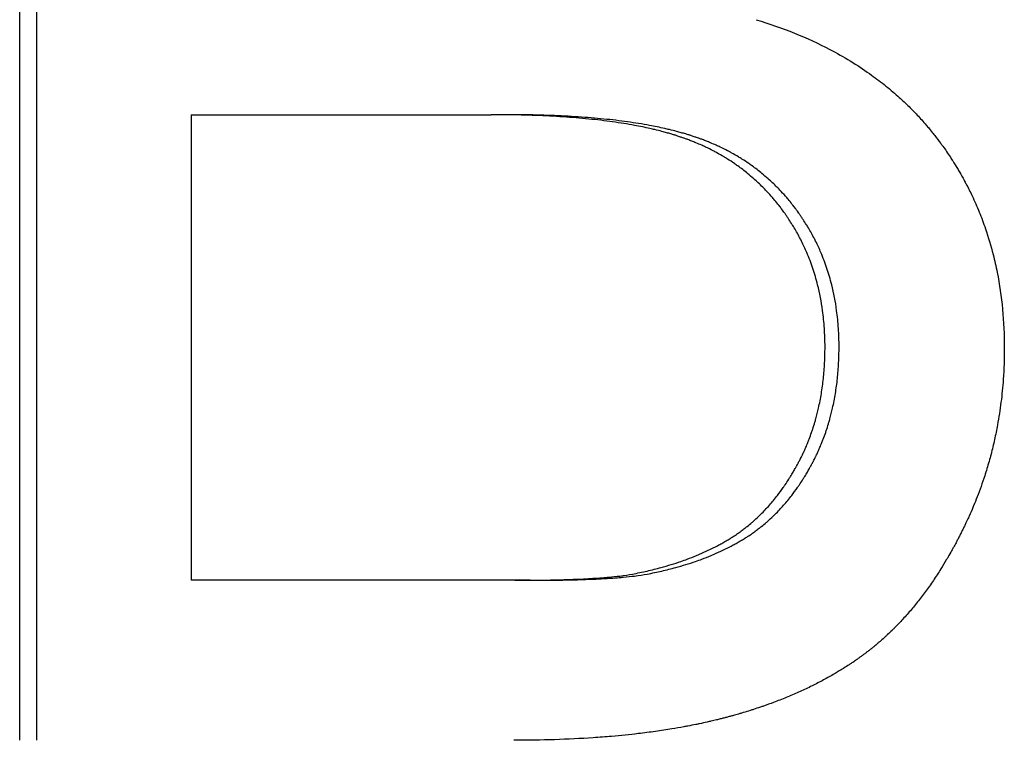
# Model space of a CAD drawing. Extents: x -2.5 to 2.5, y -0.05 to 5.61.
# Tile 1 of 6: x -0.76 to -0.59, y 3.13 to 3.26. Entities that reach past the tile are written whole.
import ezdxf

# ---------------------------------------------------------------- set-up
doc = ezdxf.new("R2010")
doc.units = 0
doc.header["$MEASUREMENT"] = 0
doc.layers.get('0').update_dxf_attribs({"linetype": 'CONTINUOUS'})

msp = doc.modelspace()

# ---------------------------------------------------------------- linework, layer by layer
for p, q in [((-0.76436, 3.12991), (-0.76436, 3.36991)), ((-0.73399, 3.24076), (-0.73399, 3.15826)), ((-0.73399, 3.24076), (-0.68083, 3.24076)), ((-0.67811, 3.24076), (-0.68083, 3.24076)), ((-0.67661, 3.15826), (-0.73399, 3.15826)), ((-0.6739, 3.15826), (-0.67661, 3.15826))]:
    msp.add_line(p, q)
msp.add_open_spline([(-0.7613, 3.12991), (-0.7613, 3.20991), (-0.7613, 3.28991), (-0.7613, 3.36991)], degree=3)
for points, knots in [([(-0.63389, 3.25759), (-0.63153, 3.25688), (-0.62926, 3.25609), (-0.62708, 3.25521), (-0.62491, 3.25433), (-0.62282, 3.25337), (-0.62082, 3.25233), (-0.61833, 3.25102), (-0.61598, 3.24959), (-0.61377, 3.24803), (-0.61333, 3.24771), (-0.61289, 3.24739), (-0.61246, 3.24707), (-0.6116, 3.24643), (-0.61076, 3.24576), (-0.60995, 3.24507), (-0.60954, 3.24473), (-0.60914, 3.24438), (-0.60874, 3.24402), (-0.60815, 3.24349), (-0.60757, 3.24295), (-0.607, 3.2424), (-0.60643, 3.24184), (-0.60588, 3.24127), (-0.60534, 3.2407), (-0.60479, 3.24012), (-0.60426, 3.23953), (-0.60375, 3.23893), (-0.60358, 3.23873), (-0.6034, 3.23852), (-0.60324, 3.23832), (-0.60298, 3.23802), (-0.60273, 3.23771), (-0.60248, 3.2374), (-0.6024, 3.2373), (-0.60232, 3.23719), (-0.60224, 3.23709), (-0.60187, 3.23662), (-0.60151, 3.23614), (-0.60115, 3.23566), (-0.60104, 3.2355), (-0.60092, 3.23534), (-0.6008, 3.23518), (-0.60057, 3.23486), (-0.60034, 3.23453), (-0.60012, 3.23421), (-0.5999, 3.23388), (-0.59967, 3.23355), (-0.59946, 3.23322), (-0.59931, 3.233), (-0.59917, 3.23278), (-0.59903, 3.23256), (-0.59875, 3.23212), (-0.59847, 3.23167), (-0.5982, 3.23122), (-0.59806, 3.231), (-0.59793, 3.23077), (-0.5978, 3.23054), (-0.59754, 3.23009), (-0.59728, 3.22963), (-0.59703, 3.22917), (-0.5969, 3.22894), (-0.59678, 3.22871), (-0.59666, 3.22848), (-0.59629, 3.22779), (-0.59594, 3.22709), (-0.59561, 3.22638), (-0.59539, 3.2259), (-0.59517, 3.22543), (-0.59496, 3.22495), (-0.59454, 3.22399), (-0.59414, 3.22302), (-0.59377, 3.22203), (-0.59359, 3.22154), (-0.59341, 3.22105), (-0.59324, 3.22055), (-0.59273, 3.21905), (-0.59227, 3.21752), (-0.59188, 3.21597), (-0.59161, 3.21493), (-0.59138, 3.21388), (-0.59117, 3.21282), (-0.59075, 3.21069), (-0.59043, 3.20851), (-0.59022, 3.20628), (-0.59001, 3.20404), (-0.5899, 3.20176), (-0.5899, 3.19942)], [0, 0, 0, 0, 0.166667, 0.166667, 0.166667, 0.333333, 0.333333, 0.333333, 0.541667, 0.541667, 0.541667, 0.583333, 0.583333, 0.583333, 0.666667, 0.666667, 0.666667, 0.708333, 0.708333, 0.708333, 0.770833, 0.770833, 0.770833, 0.833333, 0.833333, 0.833333, 0.895833, 0.895833, 0.895833, 0.916667, 0.916667, 0.916667, 0.947917, 0.947917, 0.947917, 0.958333, 0.958333, 0.958333, 1.005208, 1.005208, 1.005208, 1.020833, 1.020833, 1.020833, 1.052083, 1.052083, 1.052083, 1.083333, 1.083333, 1.083333, 1.104167, 1.104167, 1.104167, 1.145833, 1.145833, 1.145833, 1.166667, 1.166667, 1.166667, 1.208333, 1.208333, 1.208333, 1.229167, 1.229167, 1.229167, 1.291667, 1.291667, 1.291667, 1.333333, 1.333333, 1.333333, 1.416667, 1.416667, 1.416667, 1.458333, 1.458333, 1.458333, 1.583333, 1.583333, 1.583333, 1.666667, 1.666667, 1.666667, 1.833333, 1.833333, 1.833333, 2, 2, 2, 2]), ([(-0.62167, 3.1996), (-0.62167, 3.20072), (-0.62171, 3.20181), (-0.62178, 3.20289), (-0.62185, 3.20396), (-0.62195, 3.20502), (-0.6221, 3.20606), (-0.62231, 3.20762), (-0.6226, 3.20914), (-0.62298, 3.21062), (-0.6231, 3.21112), (-0.62323, 3.2116), (-0.62338, 3.21209), (-0.62366, 3.21306), (-0.62398, 3.21401), (-0.62433, 3.21494), (-0.62451, 3.2154), (-0.6247, 3.21587), (-0.62489, 3.21632), (-0.62519, 3.21701), (-0.6255, 3.21768), (-0.62583, 3.21835), (-0.62594, 3.21857), (-0.62606, 3.21879), (-0.62617, 3.21901), (-0.62652, 3.21967), (-0.62688, 3.22031), (-0.62727, 3.22095), (-0.62734, 3.22106), (-0.6274, 3.22116), (-0.62747, 3.22127), (-0.62766, 3.22159), (-0.62786, 3.2219), (-0.62807, 3.22221), (-0.62817, 3.22237), (-0.62828, 3.22253), (-0.62838, 3.22268), (-0.62849, 3.22284), (-0.6286, 3.22299), (-0.6287, 3.22314), (-0.62874, 3.22319), (-0.62878, 3.22324), (-0.62881, 3.2233), (-0.62899, 3.22355), (-0.62917, 3.2238), (-0.62936, 3.22405), (-0.62951, 3.22425), (-0.62966, 3.22444), (-0.62981, 3.22464), (-0.62989, 3.22473), (-0.62996, 3.22483), (-0.63004, 3.22493), (-0.63027, 3.22521), (-0.6305, 3.2255), (-0.63074, 3.22578), (-0.6309, 3.22597), (-0.63106, 3.22615), (-0.63122, 3.22633), (-0.63154, 3.2267), (-0.63187, 3.22706), (-0.63221, 3.22741), (-0.63237, 3.22758), (-0.63254, 3.22776), (-0.63271, 3.22793), (-0.63323, 3.22844), (-0.63375, 3.22894), (-0.6343, 3.22942), (-0.63466, 3.22974), (-0.63503, 3.23005), (-0.6354, 3.23036), (-0.63596, 3.23082), (-0.63654, 3.23126), (-0.63713, 3.23168), (-0.63732, 3.23182), (-0.63752, 3.23196), (-0.63772, 3.2321), (-0.63812, 3.23237), (-0.63853, 3.23264), (-0.63894, 3.2329), (-0.63915, 3.23303), (-0.63935, 3.23315), (-0.63956, 3.23328), (-0.63998, 3.23353), (-0.64041, 3.23377), (-0.64084, 3.23401), (-0.64106, 3.23413), (-0.64127, 3.23425), (-0.64149, 3.23436), (-0.64193, 3.23459), (-0.64238, 3.23481), (-0.64283, 3.23502), (-0.64305, 3.23513), (-0.64328, 3.23523), (-0.64351, 3.23534), (-0.64385, 3.23549), (-0.6442, 3.23564), (-0.64455, 3.23579), (-0.64467, 3.23584), (-0.64478, 3.23588), (-0.6449, 3.23593), (-0.64514, 3.23603), (-0.64537, 3.23612), (-0.64561, 3.23621), (-0.64573, 3.23626), (-0.64585, 3.2363), (-0.64597, 3.23635), (-0.64615, 3.23641), (-0.64633, 3.23648), (-0.64651, 3.23655), (-0.64657, 3.23657), (-0.64663, 3.23659), (-0.64669, 3.23661), (-0.64682, 3.23665), (-0.64694, 3.2367), (-0.64706, 3.23674), (-0.64712, 3.23676), (-0.64718, 3.23678), (-0.64725, 3.2368), (-0.64737, 3.23684), (-0.64749, 3.23688), (-0.64762, 3.23692), (-0.6478, 3.23699), (-0.64799, 3.23705), (-0.64819, 3.23711), (-0.64825, 3.23713), (-0.64831, 3.23715), (-0.64838, 3.23717), (-0.64857, 3.23723), (-0.64876, 3.23728), (-0.64896, 3.23734), (-0.64909, 3.23738), (-0.64922, 3.23742), (-0.64935, 3.23746), (-0.64962, 3.23753), (-0.64989, 3.23761), (-0.65016, 3.23768), (-0.6503, 3.23772), (-0.65043, 3.23775), (-0.65057, 3.23779), (-0.65098, 3.2379), (-0.6514, 3.238), (-0.65183, 3.23811), (-0.65211, 3.23817), (-0.6524, 3.23824), (-0.65269, 3.23831), (-0.65357, 3.2385), (-0.65447, 3.23869), (-0.65541, 3.23886), (-0.65603, 3.23898), (-0.65667, 3.23909), (-0.65732, 3.23919), (-0.65862, 3.2394), (-0.65998, 3.23959), (-0.66138, 3.23976), (-0.66209, 3.23984), (-0.6628, 3.23992), (-0.66354, 3.23999), (-0.665, 3.24014), (-0.66651, 3.24026), (-0.66808, 3.24037), (-0.66886, 3.24042), (-0.66966, 3.24047), (-0.67047, 3.24051), (-0.67209, 3.24059), (-0.67376, 3.24066), (-0.67549, 3.2407), (-0.67722, 3.24074), (-0.679, 3.24076), (-0.68083, 3.24076)], [0, 0, 0, 0, 0.125, 0.125, 0.125, 0.25, 0.25, 0.25, 0.4375, 0.4375, 0.4375, 0.5, 0.5, 0.5, 0.625, 0.625, 0.625, 0.6875, 0.6875, 0.6875, 0.78125, 0.78125, 0.78125, 0.8125, 0.8125, 0.8125, 0.90625, 0.90625, 0.90625, 0.921875, 0.921875, 0.921875, 0.96875, 0.96875, 0.96875, 0.992188, 0.992188, 0.992188, 1.015625, 1.015625, 1.015625, 1.023438, 1.023438, 1.023438, 1.0625, 1.0625, 1.0625, 1.09375, 1.09375, 1.09375, 1.109375, 1.109375, 1.109375, 1.15625, 1.15625, 1.15625, 1.1875, 1.1875, 1.1875, 1.25, 1.25, 1.25, 1.28125, 1.28125, 1.28125, 1.375, 1.375, 1.375, 1.4375, 1.4375, 1.4375, 1.53125, 1.53125, 1.53125, 1.5625, 1.5625, 1.5625, 1.625, 1.625, 1.625, 1.65625, 1.65625, 1.65625, 1.71875, 1.71875, 1.71875, 1.75, 1.75, 1.75, 1.8125, 1.8125, 1.8125, 1.84375, 1.84375, 1.84375, 1.890625, 1.890625, 1.890625, 1.90625, 1.90625, 1.90625, 1.9375, 1.9375, 1.9375, 1.953125, 1.953125, 1.953125, 1.976562, 1.976562, 1.976562, 1.984375, 1.984375, 1.984375, 2, 2, 2, 2.007812, 2.007812, 2.007812, 2.023438, 2.023438, 2.023438, 2.046875, 2.046875, 2.046875, 2.054688, 2.054688, 2.054688, 2.078125, 2.078125, 2.078125, 2.09375, 2.09375, 2.09375, 2.125, 2.125, 2.125, 2.140625, 2.140625, 2.140625, 2.1875, 2.1875, 2.1875, 2.21875, 2.21875, 2.21875, 2.3125, 2.3125, 2.3125, 2.375, 2.375, 2.375, 2.5, 2.5, 2.5, 2.5625, 2.5625, 2.5625, 2.6875, 2.6875, 2.6875, 2.75, 2.75, 2.75, 2.875, 2.875, 2.875, 3, 3, 3, 3]), ([(-0.61918, 3.1996), (-0.61918, 3.20072), (-0.61922, 3.20181), (-0.61929, 3.20289), (-0.61936, 3.20396), (-0.61947, 3.20502), (-0.61961, 3.20606), (-0.61982, 3.20762), (-0.62011, 3.20914), (-0.62048, 3.21062), (-0.62061, 3.21112), (-0.62074, 3.2116), (-0.62088, 3.21209), (-0.62116, 3.21306), (-0.62148, 3.21401), (-0.62184, 3.21494), (-0.62201, 3.2154), (-0.6222, 3.21587), (-0.62239, 3.21632), (-0.62269, 3.21701), (-0.623, 3.21768), (-0.62333, 3.21835), (-0.62344, 3.21857), (-0.62355, 3.21879), (-0.62367, 3.21901), (-0.62401, 3.21967), (-0.62438, 3.22031), (-0.62476, 3.22095), (-0.62483, 3.22106), (-0.62489, 3.22116), (-0.62496, 3.22127), (-0.62515, 3.22159), (-0.62535, 3.2219), (-0.62556, 3.22221), (-0.62566, 3.22237), (-0.62576, 3.22253), (-0.62587, 3.22268), (-0.62597, 3.22284), (-0.62608, 3.22299), (-0.62619, 3.22314), (-0.62622, 3.22319), (-0.62626, 3.22324), (-0.6263, 3.2233), (-0.62648, 3.22355), (-0.62666, 3.2238), (-0.62684, 3.22405), (-0.62699, 3.22425), (-0.62714, 3.22444), (-0.62729, 3.22464), (-0.62737, 3.22473), (-0.62744, 3.22483), (-0.62752, 3.22493), (-0.62775, 3.22521), (-0.62798, 3.2255), (-0.62822, 3.22578), (-0.62837, 3.22597), (-0.62853, 3.22615), (-0.62869, 3.22633), (-0.62902, 3.2267), (-0.62934, 3.22706), (-0.62968, 3.22741), (-0.62984, 3.22758), (-0.63001, 3.22776), (-0.63018, 3.22793), (-0.63069, 3.22844), (-0.63122, 3.22894), (-0.63176, 3.22942), (-0.63212, 3.22974), (-0.63249, 3.23005), (-0.63286, 3.23036), (-0.63342, 3.23082), (-0.63399, 3.23126), (-0.63458, 3.23168), (-0.63477, 3.23182), (-0.63497, 3.23196), (-0.63517, 3.2321), (-0.63557, 3.23237), (-0.63597, 3.23264), (-0.63638, 3.2329), (-0.63659, 3.23303), (-0.6368, 3.23315), (-0.63701, 3.23328), (-0.63742, 3.23353), (-0.63785, 3.23377), (-0.63828, 3.23401), (-0.63849, 3.23413), (-0.63871, 3.23425), (-0.63893, 3.23436), (-0.63936, 3.23459), (-0.63981, 3.23481), (-0.64026, 3.23502), (-0.64048, 3.23513), (-0.64071, 3.23523), (-0.64093, 3.23534), (-0.64128, 3.23549), (-0.64162, 3.23564), (-0.64197, 3.23579), (-0.64209, 3.23584), (-0.6422, 3.23588), (-0.64232, 3.23593), (-0.64256, 3.23603), (-0.64279, 3.23612), (-0.64303, 3.23621), (-0.64315, 3.23626), (-0.64327, 3.2363), (-0.64339, 3.23635), (-0.64357, 3.23641), (-0.64375, 3.23648), (-0.64393, 3.23655), (-0.64399, 3.23657), (-0.64405, 3.23659), (-0.64411, 3.23661), (-0.64423, 3.23665), (-0.64435, 3.2367), (-0.64447, 3.23674), (-0.64453, 3.23676), (-0.64459, 3.23678), (-0.64466, 3.2368), (-0.64478, 3.23684), (-0.6449, 3.23688), (-0.64503, 3.23692), (-0.64521, 3.23699), (-0.6454, 3.23705), (-0.64559, 3.23711), (-0.64566, 3.23713), (-0.64572, 3.23715), (-0.64578, 3.23717), (-0.64597, 3.23723), (-0.64617, 3.23728), (-0.64636, 3.23734), (-0.64649, 3.23738), (-0.64663, 3.23742), (-0.64676, 3.23746), (-0.64702, 3.23753), (-0.64729, 3.23761), (-0.64756, 3.23768), (-0.64769, 3.23772), (-0.64783, 3.23775), (-0.64797, 3.23779), (-0.64838, 3.2379), (-0.6488, 3.238), (-0.64922, 3.23811), (-0.64951, 3.23817), (-0.64979, 3.23824), (-0.65008, 3.23831), (-0.65096, 3.2385), (-0.65186, 3.23869), (-0.65279, 3.23886), (-0.65341, 3.23898), (-0.65404, 3.23909), (-0.65469, 3.23919), (-0.65599, 3.2394), (-0.65734, 3.23959), (-0.65874, 3.23976), (-0.65944, 3.23984), (-0.66015, 3.23992), (-0.66088, 3.23999), (-0.66234, 3.24014), (-0.66384, 3.24026), (-0.66541, 3.24037), (-0.66619, 3.24042), (-0.66698, 3.24047), (-0.66779, 3.24051), (-0.6694, 3.24059), (-0.67107, 3.24066), (-0.67279, 3.2407), (-0.67451, 3.24074), (-0.67628, 3.24076), (-0.67811, 3.24076)], [0, 0, 0, 0, 0.125, 0.125, 0.125, 0.25, 0.25, 0.25, 0.4375, 0.4375, 0.4375, 0.5, 0.5, 0.5, 0.625, 0.625, 0.625, 0.6875, 0.6875, 0.6875, 0.78125, 0.78125, 0.78125, 0.8125, 0.8125, 0.8125, 0.90625, 0.90625, 0.90625, 0.921875, 0.921875, 0.921875, 0.96875, 0.96875, 0.96875, 0.992188, 0.992188, 0.992188, 1.015625, 1.015625, 1.015625, 1.023438, 1.023438, 1.023438, 1.0625, 1.0625, 1.0625, 1.09375, 1.09375, 1.09375, 1.109375, 1.109375, 1.109375, 1.15625, 1.15625, 1.15625, 1.1875, 1.1875, 1.1875, 1.25, 1.25, 1.25, 1.28125, 1.28125, 1.28125, 1.375, 1.375, 1.375, 1.4375, 1.4375, 1.4375, 1.53125, 1.53125, 1.53125, 1.5625, 1.5625, 1.5625, 1.625, 1.625, 1.625, 1.65625, 1.65625, 1.65625, 1.71875, 1.71875, 1.71875, 1.75, 1.75, 1.75, 1.8125, 1.8125, 1.8125, 1.84375, 1.84375, 1.84375, 1.890625, 1.890625, 1.890625, 1.90625, 1.90625, 1.90625, 1.9375, 1.9375, 1.9375, 1.953125, 1.953125, 1.953125, 1.976562, 1.976562, 1.976562, 1.984375, 1.984375, 1.984375, 2, 2, 2, 2.007812, 2.007812, 2.007812, 2.023438, 2.023438, 2.023438, 2.046875, 2.046875, 2.046875, 2.054688, 2.054688, 2.054688, 2.078125, 2.078125, 2.078125, 2.09375, 2.09375, 2.09375, 2.125, 2.125, 2.125, 2.140625, 2.140625, 2.140625, 2.1875, 2.1875, 2.1875, 2.21875, 2.21875, 2.21875, 2.3125, 2.3125, 2.3125, 2.375, 2.375, 2.375, 2.5, 2.5, 2.5, 2.5625, 2.5625, 2.5625, 2.6875, 2.6875, 2.6875, 2.75, 2.75, 2.75, 2.875, 2.875, 2.875, 3, 3, 3, 3]), ([(-0.6558, 3.15936), (-0.65492, 3.15953), (-0.65406, 3.15971), (-0.65321, 3.1599), (-0.65236, 3.1601), (-0.65153, 3.1603), (-0.65072, 3.16053), (-0.6495, 3.16086), (-0.64833, 3.16122), (-0.64719, 3.16161), (-0.64681, 3.16174), (-0.64644, 3.16188), (-0.64607, 3.16201), (-0.64551, 3.16222), (-0.64497, 3.16243), (-0.64443, 3.16265), (-0.64425, 3.16273), (-0.64408, 3.1628), (-0.6439, 3.16288), (-0.64337, 3.1631), (-0.64285, 3.16333), (-0.64235, 3.16358), (-0.64201, 3.16374), (-0.64167, 3.1639), (-0.64134, 3.16407), (-0.64118, 3.16415), (-0.64101, 3.16423), (-0.64085, 3.16432), (-0.64061, 3.16445), (-0.64037, 3.16458), (-0.64013, 3.16471), (-0.63989, 3.16484), (-0.63965, 3.16497), (-0.63942, 3.16511), (-0.63934, 3.16516), (-0.63926, 3.1652), (-0.63919, 3.16525), (-0.63895, 3.16538), (-0.63872, 3.16552), (-0.6385, 3.16566), (-0.63846, 3.16569), (-0.63842, 3.16571), (-0.63838, 3.16573), (-0.63819, 3.16585), (-0.63801, 3.16597), (-0.63782, 3.16609), (-0.63778, 3.16611), (-0.63775, 3.16614), (-0.63771, 3.16616), (-0.6376, 3.16623), (-0.63749, 3.16631), (-0.63738, 3.16638), (-0.63731, 3.16643), (-0.63723, 3.16648), (-0.63716, 3.16653), (-0.63712, 3.16656), (-0.63709, 3.16658), (-0.63705, 3.16661), (-0.63694, 3.16669), (-0.63683, 3.16676), (-0.63672, 3.16684), (-0.63665, 3.16689), (-0.63658, 3.16694), (-0.63651, 3.167), (-0.63629, 3.16715), (-0.63608, 3.16731), (-0.63587, 3.16748), (-0.63573, 3.16759), (-0.63559, 3.1677), (-0.63545, 3.16781), (-0.63517, 3.16803), (-0.63489, 3.16826), (-0.63462, 3.16849), (-0.63449, 3.16861), (-0.63435, 3.16873), (-0.63422, 3.16885), (-0.63381, 3.16921), (-0.63342, 3.16958), (-0.63303, 3.16997), (-0.63277, 3.17022), (-0.63252, 3.17048), (-0.63227, 3.17075), (-0.63176, 3.17129), (-0.63127, 3.17184), (-0.6308, 3.17242), (-0.63056, 3.17271), (-0.63032, 3.173), (-0.63009, 3.17331), (-0.62974, 3.17376), (-0.6294, 3.17422), (-0.62907, 3.17469), (-0.62896, 3.17485), (-0.62885, 3.17501), (-0.62874, 3.17517), (-0.62852, 3.17549), (-0.6283, 3.17582), (-0.62809, 3.17615), (-0.62799, 3.17632), (-0.62788, 3.17649), (-0.62778, 3.17666), (-0.62762, 3.17691), (-0.62747, 3.17717), (-0.62731, 3.17743), (-0.62726, 3.17752), (-0.62721, 3.1776), (-0.62716, 3.17769), (-0.62709, 3.17782), (-0.62701, 3.17795), (-0.62694, 3.17808), (-0.62691, 3.17813), (-0.62689, 3.17817), (-0.62686, 3.17822), (-0.62681, 3.17831), (-0.62676, 3.1784), (-0.62671, 3.17848), (-0.62669, 3.17853), (-0.62666, 3.17857), (-0.62664, 3.17862), (-0.62659, 3.17871), (-0.62654, 3.1788), (-0.62649, 3.17889), (-0.62647, 3.17893), (-0.62644, 3.17898), (-0.62642, 3.17903), (-0.62637, 3.17912), (-0.62632, 3.17921), (-0.62628, 3.1793), (-0.62625, 3.17934), (-0.62623, 3.17939), (-0.6262, 3.17944), (-0.62616, 3.17953), (-0.62611, 3.17962), (-0.62606, 3.17971), (-0.62604, 3.17976), (-0.62602, 3.1798), (-0.62599, 3.17985), (-0.62595, 3.17994), (-0.6259, 3.18004), (-0.62585, 3.18013), (-0.62583, 3.18017), (-0.62581, 3.18022), (-0.62579, 3.18027), (-0.62572, 3.18041), (-0.62565, 3.18055), (-0.62558, 3.18069), (-0.62554, 3.18078), (-0.6255, 3.18088), (-0.62545, 3.18097), (-0.62537, 3.18116), (-0.62528, 3.18135), (-0.6252, 3.18154), (-0.62515, 3.18163), (-0.62511, 3.18173), (-0.62507, 3.18182), (-0.62495, 3.18211), (-0.62483, 3.1824), (-0.62471, 3.18269), (-0.62463, 3.18288), (-0.62456, 3.18308), (-0.62448, 3.18327), (-0.62433, 3.18366), (-0.62419, 3.18406), (-0.62405, 3.18445), (-0.62398, 3.18465), (-0.62391, 3.18485), (-0.62385, 3.18505), (-0.62372, 3.18546), (-0.62359, 3.18586), (-0.62347, 3.18627), (-0.62341, 3.18647), (-0.62335, 3.18668), (-0.62329, 3.18689), (-0.62312, 3.1875), (-0.62297, 3.18813), (-0.62282, 3.18877), (-0.62273, 3.18919), (-0.62264, 3.18961), (-0.62255, 3.19005), (-0.62238, 3.19091), (-0.62224, 3.19178), (-0.62212, 3.19267), (-0.62206, 3.19311), (-0.62201, 3.19356), (-0.62196, 3.19401), (-0.62186, 3.19492), (-0.62179, 3.19583), (-0.62174, 3.19677), (-0.62169, 3.1977), (-0.62167, 3.19864), (-0.62167, 3.1996)], [0, 0, 0, 0, 0.125, 0.125, 0.125, 0.25, 0.25, 0.25, 0.4375, 0.4375, 0.4375, 0.5, 0.5, 0.5, 0.59375, 0.59375, 0.59375, 0.625, 0.625, 0.625, 0.71875, 0.71875, 0.71875, 0.78125, 0.78125, 0.78125, 0.8125, 0.8125, 0.8125, 0.859375, 0.859375, 0.859375, 0.90625, 0.90625, 0.90625, 0.921875, 0.921875, 0.921875, 0.96875, 0.96875, 0.96875, 0.976562, 0.976562, 0.976562, 1.015625, 1.015625, 1.015625, 1.023438, 1.023438, 1.023438, 1.046875, 1.046875, 1.046875, 1.0625, 1.0625, 1.0625, 1.070312, 1.070312, 1.070312, 1.09375, 1.09375, 1.09375, 1.109375, 1.109375, 1.109375, 1.15625, 1.15625, 1.15625, 1.1875, 1.1875, 1.1875, 1.25, 1.25, 1.25, 1.28125, 1.28125, 1.28125, 1.375, 1.375, 1.375, 1.4375, 1.4375, 1.4375, 1.5625, 1.5625, 1.5625, 1.625, 1.625, 1.625, 1.71875, 1.71875, 1.71875, 1.75, 1.75, 1.75, 1.8125, 1.8125, 1.8125, 1.84375, 1.84375, 1.84375, 1.890625, 1.890625, 1.890625, 1.90625, 1.90625, 1.90625, 1.929688, 1.929688, 1.929688, 1.9375, 1.9375, 1.9375, 1.953125, 1.953125, 1.953125, 1.960938, 1.960938, 1.960938, 1.976562, 1.976562, 1.976562, 1.984375, 1.984375, 1.984375, 2, 2, 2, 2.007812, 2.007812, 2.007812, 2.023438, 2.023438, 2.023438, 2.03125, 2.03125, 2.03125, 2.046875, 2.046875, 2.046875, 2.054688, 2.054688, 2.054688, 2.078125, 2.078125, 2.078125, 2.09375, 2.09375, 2.09375, 2.125, 2.125, 2.125, 2.140625, 2.140625, 2.140625, 2.1875, 2.1875, 2.1875, 2.21875, 2.21875, 2.21875, 2.28125, 2.28125, 2.28125, 2.3125, 2.3125, 2.3125, 2.375, 2.375, 2.375, 2.40625, 2.40625, 2.40625, 2.5, 2.5, 2.5, 2.5625, 2.5625, 2.5625, 2.6875, 2.6875, 2.6875, 2.75, 2.75, 2.75, 2.875, 2.875, 2.875, 3, 3, 3, 3]), ([(-0.65318, 3.15936), (-0.6523, 3.15953), (-0.65144, 3.15971), (-0.6506, 3.1599), (-0.64975, 3.1601), (-0.64893, 3.1603), (-0.64812, 3.16053), (-0.64691, 3.16086), (-0.64573, 3.16122), (-0.6446, 3.16161), (-0.64422, 3.16174), (-0.64385, 3.16188), (-0.64348, 3.16201), (-0.64293, 3.16222), (-0.64239, 3.16243), (-0.64185, 3.16265), (-0.64168, 3.16273), (-0.6415, 3.1628), (-0.64132, 3.16288), (-0.6408, 3.1631), (-0.64028, 3.16333), (-0.63978, 3.16358), (-0.63944, 3.16374), (-0.63911, 3.1639), (-0.63878, 3.16407), (-0.63861, 3.16415), (-0.63845, 3.16423), (-0.63829, 3.16432), (-0.63805, 3.16445), (-0.63781, 3.16458), (-0.63757, 3.16471), (-0.63733, 3.16484), (-0.63709, 3.16497), (-0.63686, 3.16511), (-0.63678, 3.16516), (-0.63671, 3.1652), (-0.63663, 3.16525), (-0.6364, 3.16538), (-0.63617, 3.16552), (-0.63594, 3.16566), (-0.6359, 3.16569), (-0.63587, 3.16571), (-0.63583, 3.16573), (-0.63564, 3.16585), (-0.63546, 3.16597), (-0.63527, 3.16609), (-0.63523, 3.16611), (-0.6352, 3.16614), (-0.63516, 3.16616), (-0.63505, 3.16623), (-0.63494, 3.16631), (-0.63483, 3.16638), (-0.63476, 3.16643), (-0.63468, 3.16648), (-0.63461, 3.16653), (-0.63457, 3.16656), (-0.63454, 3.16658), (-0.6345, 3.16661), (-0.63439, 3.16669), (-0.63429, 3.16676), (-0.63418, 3.16684), (-0.63411, 3.16689), (-0.63403, 3.16694), (-0.63396, 3.167), (-0.63375, 3.16715), (-0.63354, 3.16731), (-0.63333, 3.16748), (-0.63319, 3.16759), (-0.63305, 3.1677), (-0.63291, 3.16781), (-0.63263, 3.16803), (-0.63236, 3.16826), (-0.63208, 3.16849), (-0.63195, 3.16861), (-0.63181, 3.16873), (-0.63168, 3.16885), (-0.63128, 3.16921), (-0.63089, 3.16958), (-0.6305, 3.16997), (-0.63024, 3.17022), (-0.62999, 3.17048), (-0.62974, 3.17075), (-0.62924, 3.17129), (-0.62875, 3.17184), (-0.62827, 3.17242), (-0.62803, 3.17271), (-0.6278, 3.173), (-0.62757, 3.17331), (-0.62722, 3.17376), (-0.62688, 3.17422), (-0.62655, 3.17469), (-0.62644, 3.17485), (-0.62633, 3.17501), (-0.62622, 3.17517), (-0.62601, 3.17549), (-0.62579, 3.17582), (-0.62558, 3.17615), (-0.62547, 3.17632), (-0.62537, 3.17649), (-0.62527, 3.17666), (-0.62511, 3.17691), (-0.62496, 3.17717), (-0.6248, 3.17743), (-0.62475, 3.17752), (-0.6247, 3.1776), (-0.62465, 3.17769), (-0.62458, 3.17782), (-0.6245, 3.17795), (-0.62443, 3.17808), (-0.6244, 3.17813), (-0.62438, 3.17817), (-0.62435, 3.17822), (-0.6243, 3.17831), (-0.62426, 3.1784), (-0.62421, 3.17848), (-0.62418, 3.17853), (-0.62416, 3.17857), (-0.62413, 3.17862), (-0.62408, 3.17871), (-0.62404, 3.1788), (-0.62399, 3.17889), (-0.62396, 3.17893), (-0.62394, 3.17898), (-0.62391, 3.17903), (-0.62387, 3.17912), (-0.62382, 3.17921), (-0.62377, 3.1793), (-0.62375, 3.17934), (-0.62372, 3.17939), (-0.6237, 3.17944), (-0.62365, 3.17953), (-0.6236, 3.17962), (-0.62356, 3.17971), (-0.62353, 3.17976), (-0.62351, 3.1798), (-0.62349, 3.17985), (-0.62344, 3.17994), (-0.6234, 3.18004), (-0.62335, 3.18013), (-0.62333, 3.18017), (-0.62331, 3.18022), (-0.62328, 3.18027), (-0.62321, 3.18041), (-0.62315, 3.18055), (-0.62308, 3.18069), (-0.62304, 3.18078), (-0.62299, 3.18088), (-0.62295, 3.18097), (-0.62286, 3.18116), (-0.62278, 3.18135), (-0.6227, 3.18154), (-0.62265, 3.18163), (-0.62261, 3.18173), (-0.62257, 3.18182), (-0.62245, 3.18211), (-0.62233, 3.1824), (-0.62221, 3.18269), (-0.62213, 3.18288), (-0.62206, 3.18308), (-0.62198, 3.18327), (-0.62183, 3.18366), (-0.62169, 3.18406), (-0.62155, 3.18445), (-0.62148, 3.18465), (-0.62142, 3.18485), (-0.62135, 3.18505), (-0.62122, 3.18546), (-0.6211, 3.18586), (-0.62098, 3.18627), (-0.62092, 3.18647), (-0.62086, 3.18668), (-0.6208, 3.18689), (-0.62063, 3.1875), (-0.62047, 3.18813), (-0.62033, 3.18877), (-0.62023, 3.18919), (-0.62015, 3.18961), (-0.62006, 3.19005), (-0.61989, 3.19091), (-0.61975, 3.19178), (-0.61963, 3.19267), (-0.61957, 3.19311), (-0.61952, 3.19356), (-0.61947, 3.19401), (-0.61937, 3.19492), (-0.6193, 3.19583), (-0.61926, 3.19677), (-0.61921, 3.1977), (-0.61918, 3.19864), (-0.61918, 3.1996)], [0, 0, 0, 0, 0.125, 0.125, 0.125, 0.25, 0.25, 0.25, 0.4375, 0.4375, 0.4375, 0.5, 0.5, 0.5, 0.59375, 0.59375, 0.59375, 0.625, 0.625, 0.625, 0.71875, 0.71875, 0.71875, 0.78125, 0.78125, 0.78125, 0.8125, 0.8125, 0.8125, 0.859375, 0.859375, 0.859375, 0.90625, 0.90625, 0.90625, 0.921875, 0.921875, 0.921875, 0.96875, 0.96875, 0.96875, 0.976562, 0.976562, 0.976562, 1.015625, 1.015625, 1.015625, 1.023438, 1.023438, 1.023438, 1.046875, 1.046875, 1.046875, 1.0625, 1.0625, 1.0625, 1.070312, 1.070312, 1.070312, 1.09375, 1.09375, 1.09375, 1.109375, 1.109375, 1.109375, 1.15625, 1.15625, 1.15625, 1.1875, 1.1875, 1.1875, 1.25, 1.25, 1.25, 1.28125, 1.28125, 1.28125, 1.375, 1.375, 1.375, 1.4375, 1.4375, 1.4375, 1.5625, 1.5625, 1.5625, 1.625, 1.625, 1.625, 1.71875, 1.71875, 1.71875, 1.75, 1.75, 1.75, 1.8125, 1.8125, 1.8125, 1.84375, 1.84375, 1.84375, 1.890625, 1.890625, 1.890625, 1.90625, 1.90625, 1.90625, 1.929688, 1.929688, 1.929688, 1.9375, 1.9375, 1.9375, 1.953125, 1.953125, 1.953125, 1.960938, 1.960938, 1.960938, 1.976562, 1.976562, 1.976562, 1.984375, 1.984375, 1.984375, 2, 2, 2, 2.007812, 2.007812, 2.007812, 2.023438, 2.023438, 2.023438, 2.03125, 2.03125, 2.03125, 2.046875, 2.046875, 2.046875, 2.054688, 2.054688, 2.054688, 2.078125, 2.078125, 2.078125, 2.09375, 2.09375, 2.09375, 2.125, 2.125, 2.125, 2.140625, 2.140625, 2.140625, 2.1875, 2.1875, 2.1875, 2.21875, 2.21875, 2.21875, 2.28125, 2.28125, 2.28125, 2.3125, 2.3125, 2.3125, 2.375, 2.375, 2.375, 2.40625, 2.40625, 2.40625, 2.5, 2.5, 2.5, 2.5625, 2.5625, 2.5625, 2.6875, 2.6875, 2.6875, 2.75, 2.75, 2.75, 2.875, 2.875, 2.875, 3, 3, 3, 3]), ([(-0.5899, 3.19942), (-0.5899, 3.19755), (-0.58997, 3.1957), (-0.59009, 3.19388), (-0.59019, 3.19251), (-0.59032, 3.19115), (-0.59049, 3.18981), (-0.59066, 3.18846), (-0.59087, 3.18713), (-0.59111, 3.18581), (-0.59119, 3.18537), (-0.59127, 3.18493), (-0.59136, 3.18449), (-0.59154, 3.18362), (-0.59173, 3.18275), (-0.59194, 3.18189), (-0.59204, 3.18146), (-0.59215, 3.18102), (-0.59226, 3.1806), (-0.59249, 3.17974), (-0.59273, 3.17889), (-0.59298, 3.17804), (-0.59311, 3.17762), (-0.59324, 3.17719), (-0.59338, 3.17677), (-0.59358, 3.17614), (-0.5938, 3.17551), (-0.59402, 3.17489), (-0.59424, 3.17426), (-0.59447, 3.17364), (-0.59472, 3.17302), (-0.59492, 3.17251), (-0.59512, 3.17199), (-0.59534, 3.17148), (-0.59538, 3.17138), (-0.59542, 3.17128), (-0.59546, 3.17118), (-0.59568, 3.17067), (-0.5959, 3.17016), (-0.59613, 3.16965), (-0.59618, 3.16955), (-0.59622, 3.16945), (-0.59627, 3.16935), (-0.59641, 3.16905), (-0.59655, 3.16874), (-0.59669, 3.16844), (-0.59678, 3.16824), (-0.59688, 3.16804), (-0.59698, 3.16784), (-0.59703, 3.16774), (-0.59707, 3.16764), (-0.59712, 3.16754), (-0.59722, 3.16734), (-0.59732, 3.16714), (-0.59742, 3.16695), (-0.59746, 3.16685), (-0.59751, 3.16675), (-0.59756, 3.16665), (-0.59766, 3.16646), (-0.59776, 3.16626), (-0.59786, 3.16607), (-0.59791, 3.16597), (-0.59796, 3.16587), (-0.59801, 3.16578), (-0.59811, 3.16558), (-0.59821, 3.16539), (-0.59831, 3.1652), (-0.59836, 3.16511), (-0.59841, 3.16501), (-0.59846, 3.16491), (-0.59861, 3.16463), (-0.59877, 3.16435), (-0.59892, 3.16407), (-0.59902, 3.16388), (-0.59913, 3.16369), (-0.59923, 3.16351), (-0.59944, 3.16314), (-0.59965, 3.16277), (-0.59986, 3.1624), (-0.59996, 3.16222), (-0.60007, 3.16204), (-0.60018, 3.16186), (-0.60049, 3.16132), (-0.60082, 3.16079), (-0.60114, 3.16027), (-0.60136, 3.15992), (-0.60158, 3.15958), (-0.60181, 3.15924), (-0.60225, 3.15856), (-0.6027, 3.15789), (-0.60316, 3.15724), (-0.60339, 3.15692), (-0.60362, 3.15659), (-0.60385, 3.15628), (-0.60432, 3.15564), (-0.60479, 3.15502), (-0.60527, 3.15442), (-0.60551, 3.15411), (-0.60575, 3.15382), (-0.606, 3.15352), (-0.60649, 3.15293), (-0.60698, 3.15236), (-0.60749, 3.1518), (-0.60774, 3.15152), (-0.60799, 3.15124), (-0.60824, 3.15097), (-0.60863, 3.15056), (-0.60901, 3.15016), (-0.6094, 3.14977), (-0.60954, 3.14964), (-0.60967, 3.14951), (-0.6098, 3.14939), (-0.61006, 3.14913), (-0.61032, 3.14888), (-0.61059, 3.14863), (-0.61072, 3.1485), (-0.61086, 3.14838), (-0.61099, 3.14826), (-0.61126, 3.14801), (-0.61153, 3.14777), (-0.6118, 3.14753), (-0.61194, 3.14741), (-0.61207, 3.1473), (-0.61221, 3.14718), (-0.61241, 3.147), (-0.61262, 3.14683), (-0.61283, 3.14666), (-0.6129, 3.1466), (-0.61296, 3.14655), (-0.61303, 3.14649), (-0.61317, 3.14638), (-0.61331, 3.14626), (-0.61345, 3.14615), (-0.61352, 3.1461), (-0.61359, 3.14604), (-0.61366, 3.14599), (-0.6138, 3.14588), (-0.61394, 3.14577), (-0.61408, 3.14566), (-0.61415, 3.14561), (-0.61422, 3.14555), (-0.61429, 3.1455), (-0.61444, 3.14539), (-0.61458, 3.14528), (-0.61472, 3.14517), (-0.61479, 3.14512), (-0.61487, 3.14507), (-0.61494, 3.14501), (-0.61508, 3.14491), (-0.61523, 3.1448), (-0.61537, 3.1447), (-0.61545, 3.14464), (-0.61552, 3.14459), (-0.61559, 3.14454), (-0.61574, 3.14443), (-0.61589, 3.14433), (-0.61603, 3.14423), (-0.61611, 3.14417), (-0.61618, 3.14412), (-0.61626, 3.14407), (-0.61648, 3.14392), (-0.6167, 3.14376), (-0.61693, 3.14361), (-0.61708, 3.14351), (-0.61723, 3.14341), (-0.61738, 3.14331), (-0.61769, 3.14311), (-0.618, 3.14291), (-0.61831, 3.14271), (-0.61846, 3.14261), (-0.61862, 3.14252), (-0.61878, 3.14242), (-0.61925, 3.14213), (-0.61973, 3.14184), (-0.62021, 3.14156), (-0.62053, 3.14137), (-0.62086, 3.14119), (-0.62119, 3.14101), (-0.62185, 3.14064), (-0.62252, 3.14028), (-0.6232, 3.13994), (-0.62354, 3.13976), (-0.62388, 3.13959), (-0.62423, 3.13942), (-0.62492, 3.13908), (-0.62563, 3.13875), (-0.62635, 3.13843), (-0.62671, 3.13827), (-0.62707, 3.13811), (-0.62743, 3.13795), (-0.62816, 3.13764), (-0.62891, 3.13734), (-0.62966, 3.13704), (-0.63004, 3.1369), (-0.63042, 3.13675), (-0.6308, 3.13661), (-0.63137, 3.13639), (-0.63196, 3.13618), (-0.63254, 3.13598), (-0.63274, 3.13591), (-0.63294, 3.13584), (-0.63313, 3.13578), (-0.63353, 3.13564), (-0.63393, 3.13551), (-0.63433, 3.13538), (-0.63453, 3.13532), (-0.63473, 3.13525), (-0.63493, 3.13519), (-0.63534, 3.13506), (-0.63574, 3.13494), (-0.63615, 3.13481), (-0.63636, 3.13475), (-0.63656, 3.13469), (-0.63677, 3.13463), (-0.63708, 3.13454), (-0.63739, 3.13445), (-0.6377, 3.13436), (-0.63781, 3.13433), (-0.63791, 3.1343), (-0.63802, 3.13427), (-0.63823, 3.13422), (-0.63844, 3.13416), (-0.63865, 3.1341), (-0.63875, 3.13407), (-0.63886, 3.13405), (-0.63896, 3.13402), (-0.63918, 3.13396), (-0.63939, 3.1339), (-0.6396, 3.13385), (-0.63971, 3.13382), (-0.63982, 3.13379), (-0.63992, 3.13377), (-0.64014, 3.13371), (-0.64035, 3.13366), (-0.64057, 3.1336), (-0.64068, 3.13358), (-0.64079, 3.13355), (-0.6409, 3.13352), (-0.64122, 3.13345), (-0.64155, 3.13337), (-0.64188, 3.13329), (-0.6421, 3.13324), (-0.64232, 3.13319), (-0.64255, 3.13314), (-0.64299, 3.13304), (-0.64344, 3.13294), (-0.64389, 3.13284), (-0.64412, 3.1328), (-0.64435, 3.13275), (-0.64457, 3.1327), (-0.64503, 3.13261), (-0.64549, 3.13252), (-0.64596, 3.13243), (-0.64619, 3.13239), (-0.64642, 3.13234), (-0.64666, 3.1323), (-0.64736, 3.13217), (-0.64807, 3.13205), (-0.6488, 3.13193), (-0.64928, 3.13185), (-0.64976, 3.13177), (-0.65025, 3.1317), (-0.65123, 3.13155), (-0.65222, 3.13141), (-0.65323, 3.13128), (-0.65374, 3.13121), (-0.65425, 3.13115), (-0.65476, 3.13109), (-0.6563, 3.13091), (-0.65787, 3.13075), (-0.65948, 3.13061), (-0.66056, 3.13051), (-0.66165, 3.13043), (-0.66275, 3.13036), (-0.66496, 3.13021), (-0.66724, 3.13009), (-0.66958, 3.13002), (-0.67192, 3.12995), (-0.67432, 3.12991), (-0.67678, 3.12991)], [0, 0, 0, 0, 0.166667, 0.166667, 0.166667, 0.291667, 0.291667, 0.291667, 0.416667, 0.416667, 0.416667, 0.458333, 0.458333, 0.458333, 0.541667, 0.541667, 0.541667, 0.583333, 0.583333, 0.583333, 0.666667, 0.666667, 0.666667, 0.708333, 0.708333, 0.708333, 0.770833, 0.770833, 0.770833, 0.833333, 0.833333, 0.833333, 0.885417, 0.885417, 0.885417, 0.895833, 0.895833, 0.895833, 0.947917, 0.947917, 0.947917, 0.958333, 0.958333, 0.958333, 0.989583, 0.989583, 0.989583, 1.010417, 1.010417, 1.010417, 1.020833, 1.020833, 1.020833, 1.041667, 1.041667, 1.041667, 1.052083, 1.052083, 1.052083, 1.072917, 1.072917, 1.072917, 1.083333, 1.083333, 1.083333, 1.104167, 1.104167, 1.104167, 1.114583, 1.114583, 1.114583, 1.145833, 1.145833, 1.145833, 1.166667, 1.166667, 1.166667, 1.208333, 1.208333, 1.208333, 1.229167, 1.229167, 1.229167, 1.291667, 1.291667, 1.291667, 1.333333, 1.333333, 1.333333, 1.416667, 1.416667, 1.416667, 1.458333, 1.458333, 1.458333, 1.541667, 1.541667, 1.541667, 1.583333, 1.583333, 1.583333, 1.666667, 1.666667, 1.666667, 1.708333, 1.708333, 1.708333, 1.770833, 1.770833, 1.770833, 1.791667, 1.791667, 1.791667, 1.833333, 1.833333, 1.833333, 1.854167, 1.854167, 1.854167, 1.895833, 1.895833, 1.895833, 1.916667, 1.916667, 1.916667, 1.947917, 1.947917, 1.947917, 1.958333, 1.958333, 1.958333, 1.979167, 1.979167, 1.979167, 1.989583, 1.989583, 1.989583, 2.010417, 2.010417, 2.010417, 2.020833, 2.020833, 2.020833, 2.041667, 2.041667, 2.041667, 2.052083, 2.052083, 2.052083, 2.072917, 2.072917, 2.072917, 2.083333, 2.083333, 2.083333, 2.104167, 2.104167, 2.104167, 2.114583, 2.114583, 2.114583, 2.145833, 2.145833, 2.145833, 2.166667, 2.166667, 2.166667, 2.208333, 2.208333, 2.208333, 2.229167, 2.229167, 2.229167, 2.291667, 2.291667, 2.291667, 2.333333, 2.333333, 2.333333, 2.416667, 2.416667, 2.416667, 2.458333, 2.458333, 2.458333, 2.541667, 2.541667, 2.541667, 2.583333, 2.583333, 2.583333, 2.666667, 2.666667, 2.666667, 2.708333, 2.708333, 2.708333, 2.770833, 2.770833, 2.770833, 2.791667, 2.791667, 2.791667, 2.833333, 2.833333, 2.833333, 2.854167, 2.854167, 2.854167, 2.895833, 2.895833, 2.895833, 2.916667, 2.916667, 2.916667, 2.947917, 2.947917, 2.947917, 2.958333, 2.958333, 2.958333, 2.979167, 2.979167, 2.979167, 2.989583, 2.989583, 2.989583, 3.010417, 3.010417, 3.010417, 3.020833, 3.020833, 3.020833, 3.041667, 3.041667, 3.041667, 3.052083, 3.052083, 3.052083, 3.083333, 3.083333, 3.083333, 3.104167, 3.104167, 3.104167, 3.145833, 3.145833, 3.145833, 3.166667, 3.166667, 3.166667, 3.208333, 3.208333, 3.208333, 3.229167, 3.229167, 3.229167, 3.291667, 3.291667, 3.291667, 3.333333, 3.333333, 3.333333, 3.416667, 3.416667, 3.416667, 3.458333, 3.458333, 3.458333, 3.583333, 3.583333, 3.583333, 3.666667, 3.666667, 3.666667, 3.833333, 3.833333, 3.833333, 4, 4, 4, 4]), ([(-0.67661, 3.15826), (-0.67496, 3.15826), (-0.6734, 3.15827), (-0.67192, 3.15829), (-0.67155, 3.1583), (-0.67118, 3.1583), (-0.67082, 3.15831), (-0.6701, 3.15832), (-0.6694, 3.15834), (-0.66872, 3.15836), (-0.66838, 3.15836), (-0.66805, 3.15837), (-0.66772, 3.15838), (-0.66706, 3.1584), (-0.66642, 3.15843), (-0.6658, 3.15845), (-0.66549, 3.15847), (-0.66519, 3.15848), (-0.66489, 3.15849), (-0.66429, 3.15852), (-0.66371, 3.15855), (-0.66316, 3.15858), (-0.66288, 3.1586), (-0.6626, 3.15862), (-0.66233, 3.15864), (-0.6618, 3.15867), (-0.66128, 3.15871), (-0.66078, 3.15875), (-0.66054, 3.15877), (-0.66029, 3.15879), (-0.66005, 3.15881), (-0.65934, 3.15888), (-0.65867, 3.15895), (-0.65805, 3.15902), (-0.65722, 3.15913), (-0.65647, 3.15924), (-0.6558, 3.15936)], [0, 0, 0, 0, 0.166667, 0.166667, 0.166667, 0.208333, 0.208333, 0.208333, 0.291667, 0.291667, 0.291667, 0.333333, 0.333333, 0.333333, 0.416667, 0.416667, 0.416667, 0.458333, 0.458333, 0.458333, 0.541667, 0.541667, 0.541667, 0.583333, 0.583333, 0.583333, 0.666667, 0.666667, 0.666667, 0.708333, 0.708333, 0.708333, 0.833333, 0.833333, 0.833333, 1, 1, 1, 1]), ([(-0.6739, 3.15826), (-0.67226, 3.15826), (-0.67071, 3.15827), (-0.66923, 3.15829), (-0.66886, 3.1583), (-0.6685, 3.1583), (-0.66814, 3.15831), (-0.66742, 3.15832), (-0.66673, 3.15834), (-0.66605, 3.15836), (-0.66571, 3.15836), (-0.66538, 3.15837), (-0.66505, 3.15838), (-0.66439, 3.1584), (-0.66376, 3.15843), (-0.66314, 3.15845), (-0.66283, 3.15847), (-0.66253, 3.15848), (-0.66223, 3.15849), (-0.66163, 3.15852), (-0.66106, 3.15855), (-0.6605, 3.15858), (-0.66023, 3.1586), (-0.65995, 3.15862), (-0.65968, 3.15864), (-0.65915, 3.15867), (-0.65863, 3.15871), (-0.65814, 3.15875), (-0.65789, 3.15877), (-0.65765, 3.15879), (-0.65741, 3.15881), (-0.6567, 3.15888), (-0.65604, 3.15895), (-0.65542, 3.15902), (-0.65459, 3.15913), (-0.65384, 3.15924), (-0.65318, 3.15936)], [0, 0, 0, 0, 0.166667, 0.166667, 0.166667, 0.208333, 0.208333, 0.208333, 0.291667, 0.291667, 0.291667, 0.333333, 0.333333, 0.333333, 0.416667, 0.416667, 0.416667, 0.458333, 0.458333, 0.458333, 0.541667, 0.541667, 0.541667, 0.583333, 0.583333, 0.583333, 0.666667, 0.666667, 0.666667, 0.708333, 0.708333, 0.708333, 0.833333, 0.833333, 0.833333, 1, 1, 1, 1])]:
    msp.add_open_spline(points, degree=3, knots=knots)

doc.saveas('drawing.dxf')
